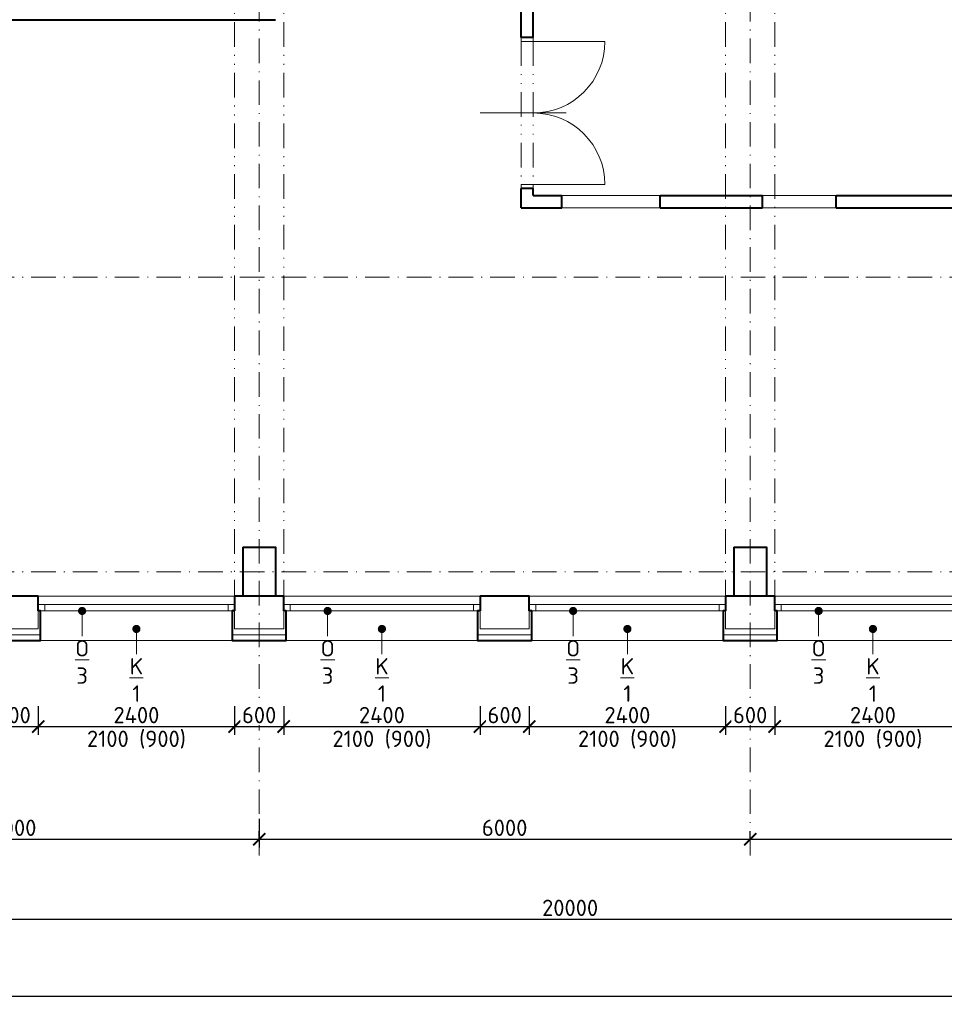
# Model space of a CAD drawing. Header units: metres. Extents: x -115250 to 1551995, y -140807 to 374743.
# Tile 124 of 205: x 45721 to 57019, y 140191 to 152231. Entities that reach past the tile are written whole.
import ezdxf
from ezdxf import colors
from ezdxf.entities.mleader import LeaderData, LeaderLine
from ezdxf.math import Vec2, Vec3

# ---------------------------------------------------------------- set-up
doc = ezdxf.new("R2010")
doc.units = ezdxf.units.M
doc.header["$LTSCALE"] = 100
doc.header["$PDMODE"] = 3
doc.header["$PDSIZE"] = 150
doc.linetypes.add('0102aČERCHOVANÁ', pattern=[5.1, 3, -1, 0.1, -1])
doc.linetypes.add('0103aDVOJČERCHOVANÁ', pattern=[6.2, 3, -1, 0.1, -1, 0.1, -1])
doc.layers.get('Defpoints').update_dxf_attribs({"lineweight": 9})
for name, color, linetype, lineweight in [('010-izolace EPS', 12, '0109IZOLACEEPS', 9), ('010-kota', 3, 'Continuous', 9), ('010-okno', 10, 'Continuous', 15), ('010-okno bublina', 12, 'Continuous', 9), ('010-tenka', 10, 'Continuous', 15), ('010-tlusta', 10, 'Continuous', 40), ('012-klempirske popis', 16, 'Continuous', 9), ('910-dvere', 7, 'Continuous', 15), ('910-osa', 8, '0102aČERCHOVANÁ', 9), ('910-tenka', 4, 'Continuous', 15), ('910-tenka nad', 4, '0103aDVOJČERCHOVANÁ', 15), ('910-tlusta', 6, 'Continuous', 40)]:
    doc.layers.add(name, color=color, linetype=linetype, lineweight=lineweight)
doc.styles.add('ISOCPEUR', font='isocpeur.ttf')
doc.linetypes.add('0109IZOLACEEPS', pattern='A,1e-05,[2,atsunami.shx,S=0.4871,R=0,X=0,Y=0],-0.9742,[2,atsunami.shx,S=0.4871,R=180,X=0,Y=0],-1e-05', length=0.97422)
doc.dimstyles.new('TSUNAMI_100', dxfattribs={"dimscale": 100, "dimtxt": 2, "dimasz": 1.5, "dimexe": 1, "dimexo": 2, "dimgap": 0.4, "dimtad": 1, "dimdec": 0, "dimrnd": 5, "dimzin": 0, "dimtxsty": 'ISOCPEUR', "dimblk1": 'ARCHTICK', "dimblk2": 'ARCHTICK', "dimsah": 1, "dimcen": 0.09, "dimdle": 1, "dimclrd": 256, "dimclre": 256, "dimclrt": 256, "dimadec": 0, "dimazin": 0, "dimtfac": 1, "dimtdec": 0, "dimtix": 1, "dimtmove": 1, "dimatfit": 3, "dimfxlon": 1, "dimtfill": 1, "dimtolj": 1, "dimtzin": 0, "dimarcsym": 0})

# ---------------------------------------------------------------- blocks, each defined once
blk = doc.blocks.new('_ARCHTICK')
at = {"color": 0, "linetype": 'ByBlock', "const_width": 0.15}
blk.add_lwpolyline([(-0.5, -0.5), (0.5, 0.5)], dxfattribs=at)
blk = doc.blocks.new('*D535')
at = {"layer": '010-kota', "lineweight": -2, "transparency": 16777216}
for p, q in [((42647, 142460), (42647, 142110)), ((48647, 142460), (48647, 142110)), ((42547, 142210), (48747, 142210))]:
    blk.add_line(p, q, dxfattribs=at)
at = {"layer": 'Defpoints', "color": 0, "transparency": 16777216}
for p in [(42647, 144781), (48647, 144756), (48647, 142210)]:
    blk.add_point(p, dxfattribs=at)
at = {"layer": '010-kota', "lineweight": -2, "transparency": 16777216, "xscale": 150, "yscale": 150, "zscale": 150, "rotation": 180}
blk.add_blockref('_ARCHTICK', (42647, 142210), dxfattribs=at)
at = {"layer": '010-kota', "lineweight": -2, "transparency": 16777216, "xscale": 150, "yscale": 150, "zscale": 150}
blk.add_blockref('_ARCHTICK', (48647, 142210), dxfattribs=at)
at = {"layer": '010-kota', "transparency": 16777216, "insert": (45647, 142350), "char_height": 200, "attachment_point": 5, "style": 'ISOCPEUR', "bg_fill": 3, "box_fill_scale": 1.1, "bg_fill_color": 256, "bg_fill_true_color": 13158600, "bg_fill_transparency": 0}
blk.add_mtext('\\A1;6000', dxfattribs=at)
blk = doc.blocks.new('*D536')
at = {"layer": '010-kota', "lineweight": -2, "transparency": 16777216}
for p, q in [((48547, 142210), (54747, 142210)), ((48647, 142210), (48647, 142310)), ((54647, 142210), (54647, 142310))]:
    blk.add_line(p, q, dxfattribs=at)
at = {"layer": 'Defpoints', "color": 0, "transparency": 16777216}
for p in [(48647, 142210), (54647, 142210), (54647, 142210)]:
    blk.add_point(p, dxfattribs=at)
at = {"layer": '010-kota', "lineweight": -2, "transparency": 16777216, "xscale": 150, "yscale": 150, "zscale": 150, "rotation": 180}
blk.add_blockref('_ARCHTICK', (48647, 142210), dxfattribs=at)
at = {"layer": '010-kota', "lineweight": -2, "transparency": 16777216, "xscale": 150, "yscale": 150, "zscale": 150}
blk.add_blockref('_ARCHTICK', (54647, 142210), dxfattribs=at)
at = {"layer": '010-kota', "transparency": 16777216, "insert": (51647, 142350), "char_height": 200, "attachment_point": 5, "style": 'ISOCPEUR', "bg_fill": 3, "box_fill_scale": 1.1, "bg_fill_color": 256, "bg_fill_true_color": 13158600, "bg_fill_transparency": 0}
blk.add_mtext('\\A1;6000', dxfattribs=at)
blk = doc.blocks.new('*D537')
at = {"layer": '010-kota', "lineweight": -2, "transparency": 16777216}
for p, q in [((54547, 142210), (60747, 142210)), ((54647, 142210), (54647, 142310)), ((60647, 142210), (60647, 142310))]:
    blk.add_line(p, q, dxfattribs=at)
at = {"layer": 'Defpoints', "color": 0, "transparency": 16777216}
for p in [(54647, 142210), (60647, 142210), (60647, 142210)]:
    blk.add_point(p, dxfattribs=at)
at = {"layer": '010-kota', "lineweight": -2, "transparency": 16777216, "xscale": 150, "yscale": 150, "zscale": 150, "rotation": 180}
blk.add_blockref('_ARCHTICK', (54647, 142210), dxfattribs=at)
at = {"layer": '010-kota', "lineweight": -2, "transparency": 16777216, "xscale": 150, "yscale": 150, "zscale": 150}
blk.add_blockref('_ARCHTICK', (60647, 142210), dxfattribs=at)
at = {"layer": '010-kota', "transparency": 16777216, "insert": (57647, 142350), "char_height": 200, "attachment_point": 5, "style": 'ISOCPEUR', "bg_fill": 3, "box_fill_scale": 1.1, "bg_fill_color": 256, "bg_fill_true_color": 13158600, "bg_fill_transparency": 0}
blk.add_mtext('\\A1;6000', dxfattribs=at)
blk = doc.blocks.new('*D548')
at = {"layer": '010-kota', "lineweight": -2, "transparency": 16777216}
for p, q in [((42447, 141481), (42447, 141131)), ((62447, 141481), (62447, 141131)), ((42347, 141231), (62547, 141231))]:
    blk.add_line(p, q, dxfattribs=at)
at = {"layer": 'Defpoints', "color": 0, "transparency": 16777216}
for p in [(42447, 145181), (62447, 145181), (62447, 141231)]:
    blk.add_point(p, dxfattribs=at)
at = {"layer": '010-kota', "lineweight": -2, "transparency": 16777216, "xscale": 150, "yscale": 150, "zscale": 150, "rotation": 180}
blk.add_blockref('_ARCHTICK', (42447, 141231), dxfattribs=at)
at = {"layer": '010-kota', "lineweight": -2, "transparency": 16777216, "xscale": 150, "yscale": 150, "zscale": 150}
blk.add_blockref('_ARCHTICK', (62447, 141231), dxfattribs=at)
at = {"layer": '010-kota', "transparency": 16777216, "insert": (52447, 141371), "char_height": 200, "attachment_point": 5, "style": 'ISOCPEUR', "bg_fill": 3, "box_fill_scale": 1.1, "bg_fill_color": 256, "bg_fill_true_color": 13158600, "bg_fill_transparency": 0}
blk.add_mtext('\\A1;20000', dxfattribs=at)
blk = doc.blocks.new('*D585')
at = {"layer": '010-kota', "lineweight": -2, "transparency": 16777216}
for p, q in [((42047, 140541), (42047, 140191)), ((109877, 140541), (109877, 140191)), ((41947, 140291), (109977, 140291))]:
    blk.add_line(p, q, dxfattribs=at)
at = {"layer": 'Defpoints', "color": 0, "transparency": 16777216}
for p in [(42047, 144781), (109877, 144781), (109877, 140291)]:
    blk.add_point(p, dxfattribs=at)
at = {"layer": '010-kota', "lineweight": -2, "transparency": 16777216, "xscale": 150, "yscale": 150, "zscale": 150, "rotation": 180}
blk.add_blockref('_ARCHTICK', (42047, 140291), dxfattribs=at)
at = {"layer": '010-kota', "lineweight": -2, "transparency": 16777216, "xscale": 150, "yscale": 150, "zscale": 150}
blk.add_blockref('_ARCHTICK', (109877, 140291), dxfattribs=at)
at = {"layer": '010-kota', "transparency": 16777216, "insert": (75962, 140431), "char_height": 200, "attachment_point": 5, "style": 'ISOCPEUR', "bg_fill": 3, "box_fill_scale": 1.1, "bg_fill_color": 256, "bg_fill_true_color": 13158600, "bg_fill_transparency": 0}
blk.add_mtext('\\A1;67830', dxfattribs=at)
blk = doc.blocks.new('*D691')
at = {"layer": '010-kota', "lineweight": -2, "transparency": 16777216}
for p, q in [((45347, 143838), (45347, 143488)), ((45947, 143838), (45947, 143488)), ((45247, 143588), (46047, 143588))]:
    blk.add_line(p, q, dxfattribs=at)
at = {"layer": 'Defpoints', "color": 0, "transparency": 16777216}
for p in [(45347, 144981), (45947, 144981)]:
    blk.add_point(p, dxfattribs=at)
at = {"layer": '010-kota', "lineweight": -2, "transparency": 16777216, "xscale": 150, "yscale": 150, "zscale": 150, "rotation": 180}
blk.add_blockref('_ARCHTICK', (45347, 143588), dxfattribs=at)
at = {"layer": '010-kota', "lineweight": -2, "transparency": 16777216, "xscale": 150, "yscale": 150, "zscale": 150}
blk.add_blockref('_ARCHTICK', (45947, 143588), dxfattribs=at)
at = {"layer": '010-kota', "transparency": 16777216, "insert": (45647, 143728), "char_height": 200, "attachment_point": 5, "style": 'ISOCPEUR', "bg_fill": 3, "box_fill_scale": 1.1, "bg_fill_color": 256, "bg_fill_true_color": 13158600, "bg_fill_transparency": 0}
blk.add_mtext('\\A1;600', dxfattribs=at)
at = {"layer": 'Defpoints', "color": 0, "transparency": 16777216}
blk.add_point((45947, 143588), dxfattribs=at)
blk = doc.blocks.new('*D692')
at = {"layer": '010-kota', "lineweight": -2, "transparency": 16777216}
for p, q in [((45947, 143838), (45947, 143488)), ((48347, 143838), (48347, 143488)), ((45847, 143588), (48447, 143588))]:
    blk.add_line(p, q, dxfattribs=at)
at = {"layer": 'Defpoints', "color": 0, "transparency": 16777216}
for p in [(45947, 144981), (48347, 144981), (48347, 143588)]:
    blk.add_point(p, dxfattribs=at)
at = {"layer": '010-kota', "lineweight": -2, "transparency": 16777216, "xscale": 150, "yscale": 150, "zscale": 150, "rotation": 180}
blk.add_blockref('_ARCHTICK', (45947, 143588), dxfattribs=at)
at = {"layer": '010-kota', "lineweight": -2, "transparency": 16777216, "xscale": 150, "yscale": 150, "zscale": 150}
blk.add_blockref('_ARCHTICK', (48347, 143588), dxfattribs=at)
at = {"layer": '010-kota', "transparency": 16777216, "insert": (47147, 143728), "char_height": 200, "attachment_point": 5, "style": 'ISOCPEUR', "bg_fill": 3, "box_fill_scale": 1.1, "bg_fill_color": 256, "bg_fill_true_color": 13158600, "bg_fill_transparency": 0}
blk.add_mtext('\\A1;2400', dxfattribs=at)
at = {"layer": '010-kota', "transparency": 16777216, "insert": (47147, 143428), "char_height": 200, "attachment_point": 5, "style": 'ISOCPEUR', "bg_fill": 3, "box_fill_scale": 1.1, "bg_fill_color": 256, "bg_fill_true_color": 13158600, "bg_fill_transparency": 0}
blk.add_mtext('\\A1;2100 (900)', dxfattribs=at)
blk = doc.blocks.new('*D693')
at = {"layer": '010-kota', "lineweight": -2, "transparency": 16777216}
for p, q in [((48947, 143838), (48947, 143488)), ((51347, 143838), (51347, 143488)), ((48847, 143588), (51447, 143588))]:
    blk.add_line(p, q, dxfattribs=at)
at = {"layer": 'Defpoints', "color": 0, "transparency": 16777216}
for p in [(51347, 144981), (48947, 144781), (51347, 143588)]:
    blk.add_point(p, dxfattribs=at)
at = {"layer": '010-kota', "lineweight": -2, "transparency": 16777216, "xscale": 150, "yscale": 150, "zscale": 150, "rotation": 180}
blk.add_blockref('_ARCHTICK', (48947, 143588), dxfattribs=at)
at = {"layer": '010-kota', "lineweight": -2, "transparency": 16777216, "xscale": 150, "yscale": 150, "zscale": 150}
blk.add_blockref('_ARCHTICK', (51347, 143588), dxfattribs=at)
at = {"layer": '010-kota', "transparency": 16777216, "insert": (50147, 143728), "char_height": 200, "attachment_point": 5, "style": 'ISOCPEUR', "bg_fill": 3, "box_fill_scale": 1.1, "bg_fill_color": 256, "bg_fill_true_color": 13158600, "bg_fill_transparency": 0}
blk.add_mtext('\\A1;2400', dxfattribs=at)
at = {"layer": '010-kota', "transparency": 16777216, "insert": (50147, 143428), "char_height": 200, "attachment_point": 5, "style": 'ISOCPEUR', "bg_fill": 3, "box_fill_scale": 1.1, "bg_fill_color": 256, "bg_fill_true_color": 13158600, "bg_fill_transparency": 0}
blk.add_mtext('\\A1;2100 (900)', dxfattribs=at)
blk = doc.blocks.new('*D694')
at = {"layer": '010-kota', "lineweight": -2, "transparency": 16777216}
for p, q in [((51347, 143838), (51347, 143488)), ((51947, 143838), (51947, 143488)), ((51247, 143588), (52047, 143588))]:
    blk.add_line(p, q, dxfattribs=at)
at = {"layer": 'Defpoints', "color": 0, "transparency": 16777216}
for p in [(51347, 144981), (51947, 144981)]:
    blk.add_point(p, dxfattribs=at)
at = {"layer": '010-kota', "lineweight": -2, "transparency": 16777216, "xscale": 150, "yscale": 150, "zscale": 150, "rotation": 180}
blk.add_blockref('_ARCHTICK', (51347, 143588), dxfattribs=at)
at = {"layer": '010-kota', "lineweight": -2, "transparency": 16777216, "xscale": 150, "yscale": 150, "zscale": 150}
blk.add_blockref('_ARCHTICK', (51947, 143588), dxfattribs=at)
at = {"layer": '010-kota', "transparency": 16777216, "insert": (51647, 143728), "char_height": 200, "attachment_point": 5, "style": 'ISOCPEUR', "bg_fill": 3, "box_fill_scale": 1.1, "bg_fill_color": 256, "bg_fill_true_color": 13158600, "bg_fill_transparency": 0}
blk.add_mtext('\\A1;600', dxfattribs=at)
at = {"layer": 'Defpoints', "color": 0, "transparency": 16777216}
blk.add_point((51947, 143588), dxfattribs=at)
blk = doc.blocks.new('*D695')
at = {"layer": '010-kota', "lineweight": -2, "transparency": 16777216}
for p, q in [((51947, 143838), (51947, 143488)), ((54347, 143838), (54347, 143488)), ((51847, 143588), (54447, 143588))]:
    blk.add_line(p, q, dxfattribs=at)
at = {"layer": 'Defpoints', "color": 0, "transparency": 16777216}
for p in [(51947, 144981), (54347, 144981), (54347, 143588)]:
    blk.add_point(p, dxfattribs=at)
at = {"layer": '010-kota', "lineweight": -2, "transparency": 16777216, "xscale": 150, "yscale": 150, "zscale": 150, "rotation": 180}
blk.add_blockref('_ARCHTICK', (51947, 143588), dxfattribs=at)
at = {"layer": '010-kota', "lineweight": -2, "transparency": 16777216, "xscale": 150, "yscale": 150, "zscale": 150}
blk.add_blockref('_ARCHTICK', (54347, 143588), dxfattribs=at)
at = {"layer": '010-kota', "transparency": 16777216, "insert": (53147, 143728), "char_height": 200, "attachment_point": 5, "style": 'ISOCPEUR', "bg_fill": 3, "box_fill_scale": 1.1, "bg_fill_color": 256, "bg_fill_true_color": 13158600, "bg_fill_transparency": 0}
blk.add_mtext('\\A1;2400', dxfattribs=at)
at = {"layer": '010-kota', "transparency": 16777216, "insert": (53147, 143428), "char_height": 200, "attachment_point": 5, "style": 'ISOCPEUR', "bg_fill": 3, "box_fill_scale": 1.1, "bg_fill_color": 256, "bg_fill_true_color": 13158600, "bg_fill_transparency": 0}
blk.add_mtext('\\A1;2100 (900)', dxfattribs=at)
blk = doc.blocks.new('*D748')
at = {"layer": '010-kota', "lineweight": -2, "transparency": 16777216}
for p, q in [((48347, 143838), (48347, 143488)), ((48947, 143838), (48947, 143488)), ((48247, 143588), (49047, 143588))]:
    blk.add_line(p, q, dxfattribs=at)
at = {"layer": 'Defpoints', "color": 0, "transparency": 16777216}
for p in [(48347, 144981), (48947, 144781)]:
    blk.add_point(p, dxfattribs=at)
at = {"layer": '010-kota', "lineweight": -2, "transparency": 16777216, "xscale": 150, "yscale": 150, "zscale": 150, "rotation": 180}
blk.add_blockref('_ARCHTICK', (48347, 143588), dxfattribs=at)
at = {"layer": '010-kota', "lineweight": -2, "transparency": 16777216, "xscale": 150, "yscale": 150, "zscale": 150}
blk.add_blockref('_ARCHTICK', (48947, 143588), dxfattribs=at)
at = {"layer": '010-kota', "transparency": 16777216, "insert": (48647, 143728), "char_height": 200, "attachment_point": 5, "style": 'ISOCPEUR', "bg_fill": 3, "box_fill_scale": 1.1, "bg_fill_color": 256, "bg_fill_true_color": 13158600, "bg_fill_transparency": 0}
blk.add_mtext('\\A1;600', dxfattribs=at)
at = {"layer": 'Defpoints', "color": 0, "transparency": 16777216}
blk.add_point((48947, 143588), dxfattribs=at)
blk = doc.blocks.new('*D749')
at = {"layer": '010-kota', "lineweight": -2, "transparency": 16777216}
for p, q in [((54947, 143838), (54947, 143488)), ((57347, 143838), (57347, 143488)), ((54847, 143588), (57447, 143588))]:
    blk.add_line(p, q, dxfattribs=at)
at = {"layer": 'Defpoints', "color": 0, "transparency": 16777216}
for p in [(54947, 144981), (57347, 144981), (57347, 143588)]:
    blk.add_point(p, dxfattribs=at)
at = {"layer": '010-kota', "lineweight": -2, "transparency": 16777216, "xscale": 150, "yscale": 150, "zscale": 150, "rotation": 180}
blk.add_blockref('_ARCHTICK', (54947, 143588), dxfattribs=at)
at = {"layer": '010-kota', "lineweight": -2, "transparency": 16777216, "xscale": 150, "yscale": 150, "zscale": 150}
blk.add_blockref('_ARCHTICK', (57347, 143588), dxfattribs=at)
at = {"layer": '010-kota', "transparency": 16777216, "insert": (56147, 143728), "char_height": 200, "attachment_point": 5, "style": 'ISOCPEUR', "bg_fill": 3, "box_fill_scale": 1.1, "bg_fill_color": 256, "bg_fill_true_color": 13158600, "bg_fill_transparency": 0}
blk.add_mtext('\\A1;2400', dxfattribs=at)
at = {"layer": '010-kota', "transparency": 16777216, "insert": (56147, 143428), "char_height": 200, "attachment_point": 5, "style": 'ISOCPEUR', "bg_fill": 3, "box_fill_scale": 1.1, "bg_fill_color": 256, "bg_fill_true_color": 13158600, "bg_fill_transparency": 0}
blk.add_mtext('\\A1;2100 (900)', dxfattribs=at)
blk = doc.blocks.new('*D750')
at = {"layer": '010-kota', "lineweight": -2, "transparency": 16777216}
for p, q in [((54347, 143838), (54347, 143488)), ((54947, 143838), (54947, 143488)), ((54247, 143588), (55047, 143588))]:
    blk.add_line(p, q, dxfattribs=at)
at = {"layer": 'Defpoints', "color": 0, "transparency": 16777216}
for p in [(54347, 144981), (54947, 144781)]:
    blk.add_point(p, dxfattribs=at)
at = {"layer": '010-kota', "lineweight": -2, "transparency": 16777216, "xscale": 150, "yscale": 150, "zscale": 150, "rotation": 180}
blk.add_blockref('_ARCHTICK', (54347, 143588), dxfattribs=at)
at = {"layer": '010-kota', "lineweight": -2, "transparency": 16777216, "xscale": 150, "yscale": 150, "zscale": 150}
blk.add_blockref('_ARCHTICK', (54947, 143588), dxfattribs=at)
at = {"layer": '010-kota', "transparency": 16777216, "insert": (54647, 143728), "char_height": 200, "attachment_point": 5, "style": 'ISOCPEUR', "bg_fill": 3, "box_fill_scale": 1.1, "bg_fill_color": 256, "bg_fill_true_color": 13158600, "bg_fill_transparency": 0}
blk.add_mtext('\\A1;600', dxfattribs=at)
at = {"layer": 'Defpoints', "color": 0, "transparency": 16777216}
blk.add_point((54947, 143588), dxfattribs=at)
blk = doc.blocks.new('_Dot')
at = {"color": 0, "linetype": 'ByBlock', "lineweight": -2}
blk.add_line((-0.5, 0), (-1, 0), dxfattribs=at)
at = {"color": 0, "linetype": 'ByBlock', "const_width": 0.5}
blk.add_lwpolyline([(-0.25, 0, 1), (0.25, 0, 1)], format="xyb", close=True, dxfattribs=at)

msp = doc.modelspace()

# ---------------------------------------------------------------- linework, layer by layer
at = {"layer": '910-dvere'}
for p, q in [((51847, 151965.4), (51847, 152015.4)), ((52872, 151965.4), (51847, 151965.4)), ((51997, 152015.4), (51997, 151965.4)), ((51347, 151090.4), (52397, 151090.4)), ((52872, 150215.4), (51847, 150215.4)), ((51847, 150215.4), (51847, 150165.4)), ((51997, 150215.4), (51997, 150165.4)), ((52347, 150081.2), (53547, 150081.2)), ((54797, 150081.2), (55697, 150081.2)), ((52347, 149931.2), (53547, 149931.2)), ((54797, 149931.2), (55697, 149931.2))]:
    msp.add_line(p, q, dxfattribs=at)
for centre, start, end in [((51997, 151965.4), 270, 0), ((51997, 150215.4), 0, 90)]:
    msp.add_arc(centre, 875, start, end, dxfattribs=at)
at = {"layer": '910-osa'}
for p, q in [((48647, 142009.5), (48647, 163690.5)), ((54647, 142009.5), (54647, 163690.5)), ((40251.5, 149081.2), (88627, 149081.2)), ((40251.5, 145481.2), (114312.1, 145481.2))]:
    msp.add_line(p, q, dxfattribs=at)
at = {"layer": '910-tenka'}
for p, q in [((42947, 145181.2), (48447, 145181.2)), ((48847, 145181.2), (54447, 145181.2)), ((54847, 145181.2), (62447, 145181.2))]:
    msp.add_line(p, q, dxfattribs=at)
at = {"layer": '910-tenka nad', "linetype": '0103aDVOJČERCHOVANÁ'}
for p, q in [((48347, 145081.2), (48347, 160181.2)), ((48947, 145081.2), (48947, 160181.2)), ((54347, 145081.2), (54347, 160181.2)), ((54947, 145081.2), (54947, 160181.2)), ((51847, 151965.4), (51847, 150215.4)), ((51997, 151965.4), (51997, 150215.4))]:
    msp.add_line(p, q, dxfattribs=at)
at = {"layer": '910-tlusta'}
for p, q in [((51997, 152015.4), (51997, 153732.4)), ((51847, 152015.4), (51847, 153582.4)), ((42447, 152231.2), (48847, 152231.2)), ((51997, 152015.4), (51847, 152015.4)), ((51847, 149931.2), (51847, 150165.4)), ((51997, 150165.4), (51847, 150165.4)), ((51997, 150081.2), (51997, 150165.4)), ((51997, 150081.2), (52347, 150081.2)), ((52347, 149931.2), (52347, 150081.2)), ((53547, 150081.2), (54797, 150081.2)), ((53547, 149931.2), (53547, 150081.2)), ((54797, 149931.2), (54797, 150081.2)), ((55697, 150081.2), (60472, 150081.2)), ((55697, 149931.2), (55697, 150081.2)), ((51847, 149931.2), (52347, 149931.2)), ((53547, 149931.2), (54797, 149931.2)), ((55697, 149931.2), (60472, 149931.2)), ((48447, 145781.2), (48447, 145181.2)), ((54447, 145781.2), (54447, 145181.2))]:
    msp.add_line(p, q, dxfattribs=at)
for points in [[(48447, 145781.2), (48847, 145781.2), (48847, 145181.2), (48447, 145181.2)], [(54447, 145781.2), (54847, 145781.2), (54847, 145181.2), (54447, 145181.2)], [(45947, 145001.2), (45947, 145181.2), (45347, 145181.2), (45347, 145001.2)], [(48947, 145001.2), (48947, 145181.2), (48347, 145181.2), (48347, 145001.2)], [(51947, 145001.2), (51947, 145181.2), (51347, 145181.2), (51347, 145001.2)], [(54447, 145181.2), (54347, 145181.2), (54347, 145001.2)], [(54947, 145001.2), (54947, 145181.2), (54597, 145181.2)]]:
    msp.add_lwpolyline(points, dxfattribs=at)

# ---------------------------------------------------------------- next in the draw order: dimensions: what is measured, and where the dimension line sits
at = {"layer": '010-kota'}
dim = msp.add_linear_dim(base=(48647, 142209.9), p1=(42647, 144781.2), p2=(48647, 144756.2), dimstyle='TSUNAMI_100', dxfattribs=at)
dim.commit()
dim.dimension.update_dxf_attribs({"geometry": '*D535', "text_midpoint": (45647, 142349.9)})

# ---------------------------------------------------------------- next in the draw order: dimensions: what is measured, and where the dimension line sits
dim = msp.add_linear_dim(base=(54647, 142209.9), p1=(48647, 142209.9), p2=(54647, 142209.9), dimstyle='TSUNAMI_100', dxfattribs=at)
dim.commit()
dim.dimension.update_dxf_attribs({"geometry": '*D536', "text_midpoint": (51647, 142349.9)})

# ---------------------------------------------------------------- next in the draw order: dimensions: what is measured, and where the dimension line sits
dim = msp.add_linear_dim(base=(60647, 142209.9), p1=(54647, 142209.9), p2=(60647, 142209.9), dimstyle='TSUNAMI_100', dxfattribs=at)
dim.commit()
dim.dimension.update_dxf_attribs({"geometry": '*D537', "text_midpoint": (57647, 142349.9)})

# ---------------------------------------------------------------- next in the draw order: dimensions: what is measured, and where the dimension line sits
dim = msp.add_linear_dim(base=(62447, 141230.8), p1=(42447, 145181.2), p2=(62447, 145181.2), dimstyle='TSUNAMI_100', dxfattribs=at)
dim.commit()
dim.dimension.update_dxf_attribs({"geometry": '*D548', "text_midpoint": (52447, 141370.8)})

# ---------------------------------------------------------------- next in the draw order: linework, layer by layer
at = {"layer": '010-okno'}
for p, q in [((45947, 145081.2), (48347, 145081.2)), ((48947, 145081.2), (51347, 145081.2)), ((51947, 145081.2), (54347, 145081.2)), ((54947, 145081.2), (57347, 145081.2))]:
    msp.add_line(p, q, dxfattribs=at)

# ---------------------------------------------------------------- next in the draw order: dimensions: what is measured, and where the dimension line sits
at = {"layer": '010-kota'}
dim = msp.add_linear_dim(base=(109877, 140291.2), p1=(42047, 144781.2), p2=(109877, 144781.2), dimstyle='TSUNAMI_100', dxfattribs=at)
dim.commit()
dim.dimension.update_dxf_attribs({"geometry": '*D585', "text_midpoint": (75962, 140431.2)})

# ---------------------------------------------------------------- next in the draw order: dimensions: what is measured, and where the dimension line sits
dim = msp.add_linear_dim(base=(45947, 143588), p1=(45347, 144981.2), p2=(45947, 144981.2), dimstyle='TSUNAMI_100', dxfattribs=at)
dim.commit()
dim.dimension.update_dxf_attribs({"geometry": '*D691', "text_midpoint": (45647, 143728)})
for base, p1, p2, picture, middle in [((51347, 143588), (48947, 144781.2), (51347, 144981.2), '*D693', (50147, 143588)), ((57347, 143588), (54947, 144981.2), (57347, 144981.2), '*D749', (56147, 143588))]:
    dim = msp.add_linear_dim(base=base, p1=p1, p2=p2, text='<>\\X2100 (900)', dimstyle='TSUNAMI_100', dxfattribs=at)
    dim.commit()
    dim.dimension.update_dxf_attribs({"geometry": picture, "text_midpoint": middle})

# ---------------------------------------------------------------- next in the draw order: dimensions: what is measured, and where the dimension line sits
dim = msp.add_linear_dim(base=(48347, 143588), p1=(45947, 144981.2), p2=(48347, 144981.2), text='<>\\X2100 (900)', dimstyle='TSUNAMI_100', dxfattribs=at)
dim.commit()
dim.dimension.update_dxf_attribs({"geometry": '*D692', "text_midpoint": (47147, 143588)})
dim = msp.add_linear_dim(base=(51947, 143588), p1=(51347, 144981.2), p2=(51947, 144981.2), dimstyle='TSUNAMI_100', dxfattribs=at)
dim.commit()
dim.dimension.update_dxf_attribs({"geometry": '*D694', "text_midpoint": (51647, 143728)})

# ---------------------------------------------------------------- next in the draw order: leaders
at = {"layer": '010-okno bublina'}
ml = msp.add_multileader_mtext('Standard', dxfattribs=at)
ml.set_content('{\\LO\\P}3', color=256, style='ISOCPEUR')
ml.set_leader_properties(color=256, linetype='ByLayer', lineweight=-1)
ml.set_arrow_properties(name='DOT')
ml.build(insert=Vec2(0, 0))
ml.multileader.update_dxf_attribs({"has_text_frame": 1, "text_attachment_direction": 1, "text_left_attachment_type": 2, "text_right_attachment_type": 2, "dogleg_length": 0.0018, "arrow_head_size": 100, "scale": 200})
ctx = ml.context
ctx.base_point, ctx.scale, ctx.char_height, ctx.arrow_head_size, ctx.landing_gap_size, ctx.plane_origin = Vec3(49483.7, 144061.1), 200, 200, 100, 50, Vec3(51917.1, 144601.4)
ctx.left_attachment, ctx.right_attachment, ctx.text_align_type = 2, 2, 1
notes = []
notes.append((ctx, [(1, (1, 1, 0), (49483.7, 144694.4), (-1, 0), 0, [(0, [(49483.7, 145001.2)], 0, [])])]))
ctx.mtext.insert, ctx.mtext.alignment, ctx.mtext.flow_direction = Vec3(49483.7, 144644.4), 2, 5
ml = msp.add_multileader_mtext('Standard', dxfattribs=at)
ml.set_content('{\\LO\\P}3', color=256, style='ISOCPEUR')
ml.set_leader_properties(color=256, linetype='ByLayer', lineweight=-1)
ml.set_arrow_properties(name='DOT')
ml.build(insert=Vec2(0, 0))
ml.multileader.update_dxf_attribs({"has_text_frame": 1, "text_attachment_direction": 1, "text_left_attachment_type": 2, "text_right_attachment_type": 2, "dogleg_length": 0.0018, "arrow_head_size": 100, "scale": 200})
ctx = ml.context
ctx.base_point, ctx.scale, ctx.char_height, ctx.arrow_head_size, ctx.landing_gap_size, ctx.plane_origin = Vec3(55483.7, 144061.1), 200, 200, 100, 50, Vec3(57917.1, 144601.4)
ctx.left_attachment, ctx.right_attachment, ctx.text_align_type = 2, 2, 1
notes.append((ctx, [(1, (1, 1, 0), (55483.7, 144694.4), (-1, 0), 0, [(0, [(55483.7, 145001.2)], 0, [])])]))
ctx.mtext.insert, ctx.mtext.alignment, ctx.mtext.flow_direction = Vec3(55483.7, 144644.4), 2, 5
at = {"layer": '012-klempirske popis'}
ml = msp.add_multileader_mtext('Standard', dxfattribs=at)
ml.set_content('{\\LK\\P}1', color=256, style='ISOCPEUR')
ml.set_leader_properties(color=256, linetype='ByLayer', lineweight=-1)
ml.set_arrow_properties(name='DOT')
ml.build(insert=Vec2(0, 0))
ml.multileader.update_dxf_attribs({"has_text_frame": 1, "text_attachment_direction": 1, "text_left_attachment_type": 2, "text_right_attachment_type": 2, "dogleg_length": 0.0018, "arrow_head_size": 100, "scale": 200})
ctx = ml.context
ctx.base_point, ctx.scale, ctx.char_height, ctx.arrow_head_size, ctx.landing_gap_size, ctx.plane_origin = Vec3(50147, 143841.1), 200, 200, 100, 50, Vec3(52580.5, 144381.4)
ctx.left_attachment, ctx.right_attachment, ctx.text_align_type = 2, 2, 1
notes.append((ctx, [(1, (1, 1, 0), (50147, 144474.4), (-1, 0), 0, [(0, [(50147, 144781.2)], 0, [])])]))
ctx.mtext.insert, ctx.mtext.alignment, ctx.mtext.flow_direction = Vec3(50147, 144424.4), 2, 5
ml = msp.add_multileader_mtext('Standard', dxfattribs=at)
ml.set_content('{\\LK\\P}1', color=256, style='ISOCPEUR')
ml.set_leader_properties(color=256, linetype='ByLayer', lineweight=-1)
ml.set_arrow_properties(name='DOT')
ml.build(insert=Vec2(0, 0))
ml.multileader.update_dxf_attribs({"has_text_frame": 1, "text_attachment_direction": 1, "text_left_attachment_type": 2, "text_right_attachment_type": 2, "dogleg_length": 0.0018, "arrow_head_size": 100, "scale": 200})
ctx = ml.context
ctx.base_point, ctx.scale, ctx.char_height, ctx.arrow_head_size, ctx.landing_gap_size, ctx.plane_origin = Vec3(56147, 143841.1), 200, 200, 100, 50, Vec3(58580.5, 144381.4)
ctx.left_attachment, ctx.right_attachment, ctx.text_align_type = 2, 2, 1
notes.append((ctx, [(1, (1, 1, 0), (56147, 144474.4), (-1, 0), 0, [(0, [(56147, 144781.2)], 0, [])])]))
ctx.mtext.insert, ctx.mtext.alignment, ctx.mtext.flow_direction = Vec3(56147, 144424.4), 2, 5
for ctx, leaders in notes:
    for number, flags, end, landing, length, lines in leaders:
        leader = LeaderData()
        leader.index, (leader.has_last_leader_line, leader.has_dogleg_vector, leader.attachment_direction) = number, flags
        leader.last_leader_point, leader.dogleg_vector, leader.dogleg_length = Vec3(end), Vec3(landing), length
        for number, points, colour, breaks in lines:
            line = LeaderLine()
            line.index, line.vertices, line.color, line.breaks = number, Vec3.list(points), colors.encode_raw_color(colour), breaks
            leader.lines.append(line)
        ctx.leaders.append(leader)

# ---------------------------------------------------------------- next in the draw order: linework, layer by layer
at = {"layer": '010-izolace EPS', "ltscale": 1.4}
msp.add_line((45316.7, 144711.2), (45977, 144711.2), dxfattribs=at)
at = {"layer": '010-okno'}
for p, q in [((46027, 145081.2), (46027, 145001.2)), ((51267, 145081.2), (51267, 145001.2))]:
    msp.add_line(p, q, dxfattribs=at)
at = {"layer": '010-tlusta'}
msp.add_lwpolyline([(45347, 145001.2), (45316.7, 145001.2), (45316.7, 144781.2), (45316.7, 144641.2), (45947, 144641.2), (45977, 144641.2), (45977, 145001.2), (45947, 145001.2)], dxfattribs=at)
at = {"layer": '910-tenka'}
for p, q in [((45947, 144781.2), (45947, 145001.2)), ((51347, 145001.2), (51347, 144781.2)), ((45347, 144781.2), (45947, 144781.2))]:
    msp.add_line(p, q, dxfattribs=at)

# ---------------------------------------------------------------- next in the draw order: dimensions: what is measured, and where the dimension line sits
at = {"layer": '010-kota'}
dim = msp.add_linear_dim(base=(48947, 143588), p1=(48347, 144981.2), p2=(48947, 144781.2), dimstyle='TSUNAMI_100', dxfattribs=at)
dim.commit()
dim.dimension.update_dxf_attribs({"geometry": '*D748', "text_midpoint": (48647, 143728)})
dim = msp.add_linear_dim(base=(54347, 143588), p1=(51947, 144981.2), p2=(54347, 144981.2), text='<>\\X2100 (900)', dimstyle='TSUNAMI_100', dxfattribs=at)
dim.commit()
dim.dimension.update_dxf_attribs({"geometry": '*D695', "text_midpoint": (53147, 143588)})

# ---------------------------------------------------------------- next in the draw order: leaders
at = {"layer": '010-okno bublina'}
ml = msp.add_multileader_mtext('Standard', dxfattribs=at)
ml.set_content('{\\LO\\P}3', color=256, style='ISOCPEUR')
ml.set_leader_properties(color=256, linetype='ByLayer', lineweight=-1)
ml.set_arrow_properties(name='DOT')
ml.build(insert=Vec2(0, 0))
ml.multileader.update_dxf_attribs({"has_text_frame": 1, "text_attachment_direction": 1, "text_left_attachment_type": 2, "text_right_attachment_type": 2, "dogleg_length": 0.0018, "arrow_head_size": 100, "scale": 200})
ctx = ml.context
ctx.base_point, ctx.scale, ctx.char_height, ctx.arrow_head_size, ctx.landing_gap_size, ctx.plane_origin = Vec3(46483.7, 144061.1), 200, 200, 100, 50, Vec3(48917.1, 144601.4)
ctx.left_attachment, ctx.right_attachment, ctx.text_align_type = 2, 2, 1
notes = []
notes.append((ctx, [(1, (1, 1, 0), (46483.7, 144694.4), (-1, 0), 0, [(0, [(46483.7, 145001.2)], 0, [])])]))
ctx.mtext.insert, ctx.mtext.alignment, ctx.mtext.flow_direction = Vec3(46483.7, 144644.4), 2, 5
at = {"layer": '012-klempirske popis'}
ml = msp.add_multileader_mtext('Standard', dxfattribs=at)
ml.set_content('{\\LK\\P}1', color=256, style='ISOCPEUR')
ml.set_leader_properties(color=256, linetype='ByLayer', lineweight=-1)
ml.set_arrow_properties(name='DOT')
ml.build(insert=Vec2(0, 0))
ml.multileader.update_dxf_attribs({"has_text_frame": 1, "text_attachment_direction": 1, "text_left_attachment_type": 2, "text_right_attachment_type": 2, "dogleg_length": 0.0018, "arrow_head_size": 100, "scale": 200})
ctx = ml.context
ctx.base_point, ctx.scale, ctx.char_height, ctx.arrow_head_size, ctx.landing_gap_size, ctx.plane_origin = Vec3(47147, 143841.1), 200, 200, 100, 50, Vec3(49580.5, 144381.4)
ctx.left_attachment, ctx.right_attachment, ctx.text_align_type = 2, 2, 1
notes.append((ctx, [(1, (1, 1, 0), (47147, 144474.4), (-1, 0), 0, [(0, [(47147, 144781.2)], 0, [])])]))
ctx.mtext.insert, ctx.mtext.alignment, ctx.mtext.flow_direction = Vec3(47147, 144424.4), 2, 5
for ctx, leaders in notes:
    for number, flags, end, landing, length, lines in leaders:
        leader = LeaderData()
        leader.index, (leader.has_last_leader_line, leader.has_dogleg_vector, leader.attachment_direction) = number, flags
        leader.last_leader_point, leader.dogleg_vector, leader.dogleg_length = Vec3(end), Vec3(landing), length
        for number, points, colour, breaks in lines:
            line = LeaderLine()
            line.index, line.vertices, line.color, line.breaks = number, Vec3.list(points), colors.encode_raw_color(colour), breaks
            leader.lines.append(line)
        ctx.leaders.append(leader)

# ---------------------------------------------------------------- next in the draw order: linework, layer by layer
at = {"layer": '010-izolace EPS', "ltscale": 1.4}
for p, q in [((48317, 144711.2), (48977.3, 144711.2)), ((51317, 144711.2), (51977.3, 144711.2))]:
    msp.add_line(p, q, dxfattribs=at)
at = {"layer": '010-okno'}
for p, q in [((45947, 145001.2), (48347, 145001.2)), ((48267, 145081.2), (48267, 145001.2)), ((48947, 145001.2), (51347, 145001.2)), ((49027, 145081.2), (49027, 145001.2)), ((52027, 145081.2), (52027, 145001.2))]:
    msp.add_line(p, q, dxfattribs=at)
at = {"layer": '010-tenka'}
for p, q in [((48317, 144641.2), (45977.3, 144641.2)), ((51317, 144641.2), (48977.3, 144641.2))]:
    msp.add_line(p, q, dxfattribs=at)
at = {"layer": '010-tlusta'}
for points in [[(48347, 145001.2), (48317, 145001.2), (48317, 144781.2), (48317, 144641.2), (48947.3, 144641.2), (48977.3, 144641.2), (48977.3, 145001.2), (48947, 145001.2)], [(51347, 145001.2), (51317, 145001.2), (51317, 144781.2), (51317, 144641.2), (51947.3, 144641.2), (51977.3, 144641.2), (51977.3, 145001.2), (51947, 145001.2)]]:
    msp.add_lwpolyline(points, dxfattribs=at)
at = {"layer": '910-tenka'}
for p, q in [((48347, 145001.2), (48347, 144781.2)), ((48947, 144781.2), (48947, 145001.2)), ((51947, 144781.2), (51947, 145001.2)), ((48347, 144781.2), (48947, 144781.2)), ((51347, 144781.2), (51947, 144781.2))]:
    msp.add_line(p, q, dxfattribs=at)

# ---------------------------------------------------------------- next in the draw order: dimensions: what is measured, and where the dimension line sits
at = {"layer": '010-kota'}
dim = msp.add_linear_dim(base=(54947, 143588), p1=(54347, 144981.2), p2=(54947, 144781.2), dimstyle='TSUNAMI_100', dxfattribs=at)
dim.commit()
dim.dimension.update_dxf_attribs({"geometry": '*D750', "text_midpoint": (54647, 143728)})

# ---------------------------------------------------------------- next in the draw order: leaders
at = {"layer": '010-okno bublina'}
ml = msp.add_multileader_mtext('Standard', dxfattribs=at)
ml.set_content('{\\LO\\P}3', color=256, style='ISOCPEUR')
ml.set_leader_properties(color=256, linetype='ByLayer', lineweight=-1)
ml.set_arrow_properties(name='DOT')
ml.build(insert=Vec2(0, 0))
ml.multileader.update_dxf_attribs({"has_text_frame": 1, "text_attachment_direction": 1, "text_left_attachment_type": 2, "text_right_attachment_type": 2, "dogleg_length": 0.0018, "arrow_head_size": 100, "scale": 200})
ctx = ml.context
ctx.base_point, ctx.scale, ctx.char_height, ctx.arrow_head_size, ctx.landing_gap_size, ctx.plane_origin = Vec3(52483.7, 144061.1), 200, 200, 100, 50, Vec3(54917.1, 144601.4)
ctx.left_attachment, ctx.right_attachment, ctx.text_align_type = 2, 2, 1
notes = []
notes.append((ctx, [(1, (1, 1, 0), (52483.7, 144694.4), (-1, 0), 0, [(0, [(52483.7, 145001.2)], 0, [])])]))
ctx.mtext.insert, ctx.mtext.alignment, ctx.mtext.flow_direction = Vec3(52483.7, 144644.4), 2, 5
at = {"layer": '012-klempirske popis'}
ml = msp.add_multileader_mtext('Standard', dxfattribs=at)
ml.set_content('{\\LK\\P}1', color=256, style='ISOCPEUR')
ml.set_leader_properties(color=256, linetype='ByLayer', lineweight=-1)
ml.set_arrow_properties(name='DOT')
ml.build(insert=Vec2(0, 0))
ml.multileader.update_dxf_attribs({"has_text_frame": 1, "text_attachment_direction": 1, "text_left_attachment_type": 2, "text_right_attachment_type": 2, "dogleg_length": 0.0018, "arrow_head_size": 100, "scale": 200})
ctx = ml.context
ctx.base_point, ctx.scale, ctx.char_height, ctx.arrow_head_size, ctx.landing_gap_size, ctx.plane_origin = Vec3(53147, 143841.1), 200, 200, 100, 50, Vec3(55580.5, 144381.4)
ctx.left_attachment, ctx.right_attachment, ctx.text_align_type = 2, 2, 1
notes.append((ctx, [(1, (1, 1, 0), (53147, 144474.4), (-1, 0), 0, [(0, [(53147, 144781.2)], 0, [])])]))
ctx.mtext.insert, ctx.mtext.alignment, ctx.mtext.flow_direction = Vec3(53147, 144424.4), 2, 5
for ctx, leaders in notes:
    for number, flags, end, landing, length, lines in leaders:
        leader = LeaderData()
        leader.index, (leader.has_last_leader_line, leader.has_dogleg_vector, leader.attachment_direction) = number, flags
        leader.last_leader_point, leader.dogleg_vector, leader.dogleg_length = Vec3(end), Vec3(landing), length
        for number, points, colour, breaks in lines:
            line = LeaderLine()
            line.index, line.vertices, line.color, line.breaks = number, Vec3.list(points), colors.encode_raw_color(colour), breaks
            leader.lines.append(line)
        ctx.leaders.append(leader)

# ---------------------------------------------------------------- next in the draw order: linework, layer by layer
at = {"layer": '010-izolace EPS', "ltscale": 1.4}
msp.add_line((54317, 144711.2), (54977.3, 144711.2), dxfattribs=at)
at = {"layer": '010-okno'}
for p, q in [((51947, 145001.2), (54347, 145001.2)), ((54267, 145081.2), (54267, 145001.2)), ((54947, 145001.2), (57347, 145001.2)), ((55027, 145081.2), (55027, 145001.2))]:
    msp.add_line(p, q, dxfattribs=at)
at = {"layer": '010-tenka'}
for p, q in [((54317, 144641.2), (51977.3, 144641.2)), ((57317, 144641.2), (54977.3, 144641.2))]:
    msp.add_line(p, q, dxfattribs=at)
at = {"layer": '010-tlusta'}
msp.add_lwpolyline([(54347, 145001.2), (54317, 145001.2), (54317, 144781.2), (54317, 144641.2), (54947.3, 144641.2), (54977.3, 144641.2), (54977.3, 145001.2), (54947, 145001.2)], dxfattribs=at)
at = {"layer": '910-tenka'}
for p, q in [((54347, 145001.2), (54347, 144781.2)), ((54947, 144781.2), (54947, 145001.2)), ((54347, 144781.2), (54947, 144781.2))]:
    msp.add_line(p, q, dxfattribs=at)

doc.saveas('drawing.dxf')
